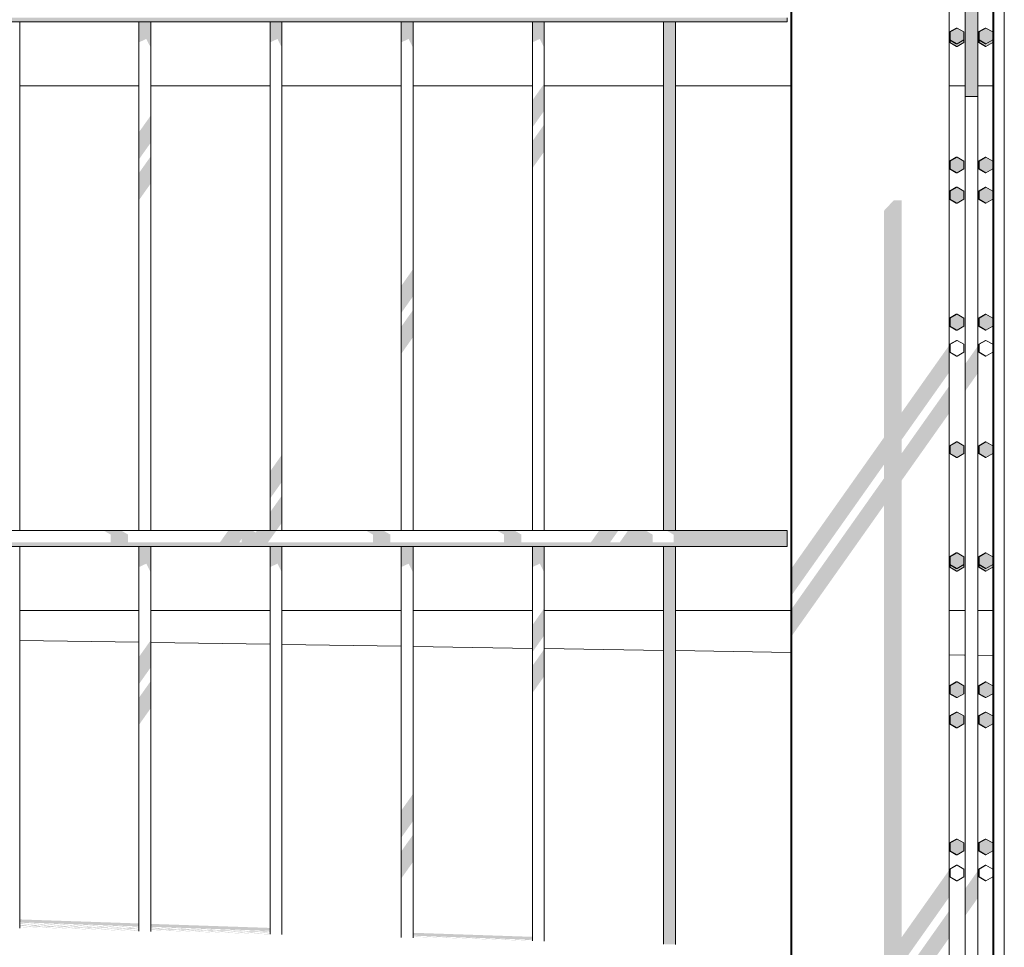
# Model space of a CAD drawing. Header units: metres. Extents: x -111 to -1, y -8 to 26.
# Tile 204 of 209: x -3.546 to -3.17, y -0.328 to 0.025. Entities that reach past the tile are written whole.
import ezdxf

# ---------------------------------------------------------------- set-up
doc = ezdxf.new("R2010")
doc.units = ezdxf.units.M
doc.header["$MEASUREMENT"] = 0
for name, color, linetype in [('40 Absturzsicherung', 7, 'Continuous'), ('60 Auffüllung gesamt', 7, 'Continuous'), ('80 Baukörperstudie', 7, 'Continuous'), ('94 Genehmigungsplanung Bemaßung', 7, 'Continuous')]:
    doc.layers.add(name, color=color, linetype=linetype)
doc.styles.add('ERSTELLTER_STIL_2', font='arial.ttf')
doc.dimstyles.new('ERSTELLTER_STIL__1', dxfattribs={"dimtxt": 0.25, "dimasz": 0.19, "dimexe": 0.18, "dimexo": 0.1, "dimgap": 0, "dimtad": 1, "dimtih": 1, "dimtoh": 1, "dimzin": 0, "dimdsep": 46, "dimtxsty": 'ERSTELLTER_STIL_2', "dimblk": 'ARROWHEAD_6', "dimblk1": 'ARROWHEAD_6', "dimblk2": 'ARROWHEAD_6', "dimcen": 0.09, "dimclrd": 7, "dimclre": 7, "dimclrt": 7, "dimazin": 0, "dimtfac": 1, "dimtdec": 4, "dimtmove": 0, "dimatfit": 3, "dimfxl": 1, "dimtolj": 1, "dimtzin": 0, "dimarcsym": 0})

# ---------------------------------------------------------------- blocks, each defined once
blk = doc.blocks.new('*D122', base_point=(-27236.13209, 0))
at = {"layer": '94 Genehmigungsplanung Bemaßung', "color": 7, "linetype": 'Continuous', "lineweight": 13}
for p, q in [((-17.34109, 9.38425), (-17.34109, 9.75925)), ((-2.34191, 9.38425), (-2.34191, 9.75925)), ((-17.24109, 9.67175), (-17.44109, 9.47175)), ((-2.44191, 9.47175), (-2.24191, 9.67175)), ((-17.34109, 9.57175), (-2.34191, 9.57175)), ((-2.34191, 9.57175), (-2.19191, 9.57175))]:
    blk.add_line(p, q, dxfattribs=at)
at = {"layer": '94 Genehmigungsplanung Bemaßung', "color": 7, "lineweight": 13, "insert": (-10.27049, 9.62175), "char_height": 0.25, "attachment_point": 7, "style": 'ERSTELLTER_STIL_2'}
blk.add_mtext('\\A1;{\\pql;\\fArial|b0|i0|c0|p0;\\W1.000000;15,00}', dxfattribs=at)
blk = doc.blocks.new('ARROWHEAD_6')
at = {"color": 0, "linetype": 'Continuous', "lineweight": 0}
for p, q in [((-0.5, -0.5), (0.5, 0.5)), ((0, 0), (-1, 0))]:
    blk.add_line(p, q, dxfattribs=at)

msp = doc.modelspace()

# ---------------------------------------------------------------- hatches: boundary and pattern name
at = {"layer": '40 Absturzsicherung', "linetype": 'Continuous', "lineweight": 0, "true_color": 0x000000}
for points in [[(-3.25151, -0.42404), (-3.25151, -0.4245), (-3.25151, 0.11506)], [(-3.25134, 0.06583), (-3.25134, -0.47179), (-3.25134, -0.47212)], [(-3.25118, 0.06583), (-3.25118, -0.4877), (-3.25117, -0.48816)], [(-3.18506, -0.004), (-3.18268, -0.004), (-3.18268, 0.06583), (-3.18488, 0.06583), (-3.18506, 0.06565)], [(-3.18268, -0.004), (-3.18033, -0.004), (-3.18033, -0.48945), (-3.1803, -0.48945), (-3.1803, 0.06565), (-3.18048, 0.06583), (-3.18268, 0.06583)], [(-3.17451, 0.06583), (-3.17451, -0.4259), (-3.17451, -0.42633)], [(-3.17434, 0.06583), (-3.17434, -0.47371), (-3.17434, -0.47398)], [(-3.17418, 0.06583), (-3.17418, -0.48956), (-3.17417, -0.48999)], [(-3.25291, 0.02598), (-4.77804, 0.02598), (-4.77804, 0.02448), (-3.25291, 0.02448)], [(-3.50007, 0.01661), (-3.49728, 0.0179), (-3.49728, 0.02448), (-3.50007, 0.02448)], [(-3.49728, 0.02448), (-3.49728, 0.0179), (-3.49555, 0.01453), (-3.49555, 0.02448)], [(-3.44728, 0.02448), (-3.45007, 0.02448), (-3.45007, 0.01661), (-3.44728, 0.0179)], [(-3.44728, 0.0179), (-3.44555, 0.01453), (-3.44555, 0.02448), (-3.44728, 0.02448)], [(-3.39728, 0.02448), (-3.40007, 0.02448), (-3.40007, 0.01661), (-3.39728, 0.0179)], [(-3.39728, 0.0179), (-3.39555, 0.01453), (-3.39555, 0.02448), (-3.39728, 0.02448)], [(-3.34728, 0.02448), (-3.35007, 0.02448), (-3.35007, 0.01661), (-3.34728, 0.0179)], [(-3.34728, 0.0179), (-3.34555, 0.01453), (-3.34555, 0.02448), (-3.34728, 0.02448)], [(-3.30007, -0.16952), (-3.29728, -0.16952), (-3.29728, 0.02448), (-3.30007, 0.02448)], [(-3.29728, -0.16952), (-3.29555, -0.16952), (-3.29555, 0.02448), (-3.29728, 0.02448)], [(-3.19077, 0.02056), (-3.19111, 0.02056), (-3.19111, 0.01756), (-3.19077, 0.01756)], [(-3.18558, 0.01756), (-3.18558, 0.02056), (-3.18818, 0.02206), (-3.19077, 0.02056), (-3.19077, 0.01756), (-3.18818, 0.01606)], [(-3.18011, 0.02056), (-3.18011, 0.01756), (-3.17977, 0.01756), (-3.17977, 0.02056)], [(-3.17458, 0.01756), (-3.17458, 0.02056), (-3.17718, 0.02206), (-3.17977, 0.02056), (-3.17977, 0.01756), (-3.17718, 0.01606)], [(-3.19077, 0.01756), (-3.19111, 0.01756), (-3.18851, 0.01606), (-3.18818, 0.01606)], [(-3.19094, 0.01747), (-3.19094, 0.01658), (-3.19077, 0.01658), (-3.19077, 0.01737)], [(-3.19077, 0.01658), (-3.19094, 0.01658), (-3.18834, 0.01508), (-3.18818, 0.01508)], [(-3.19077, 0.01737), (-3.19077, 0.01658), (-3.18818, 0.01508), (-3.18558, 0.01658), (-3.18558, 0.01756), (-3.18818, 0.01606), (-3.18851, 0.01606)], [(-3.17977, 0.01756), (-3.18011, 0.01756), (-3.17751, 0.01606), (-3.17718, 0.01606)], [(-3.17994, 0.01747), (-3.17994, 0.01658), (-3.17977, 0.01658), (-3.17977, 0.01737)], [(-3.17977, 0.01658), (-3.17994, 0.01658), (-3.17734, 0.01508), (-3.17718, 0.01508)], [(-3.17977, 0.01658), (-3.17718, 0.01508), (-3.17458, 0.01658), (-3.17458, 0.01756), (-3.17718, 0.01606), (-3.17751, 0.01606), (-3.17977, 0.01737)], [(-3.34555, 0.00091), (-3.34728, -0.00153), (-3.34728, -0.01188), (-3.34555, -0.00943)], [(-3.35007, -0.01583), (-3.34728, -0.01188), (-3.34728, -0.00153), (-3.35007, -0.00548)], [(-3.49728, -0.02403), (-3.49555, -0.02159), (-3.49555, -0.01124), (-3.49728, -0.01368)], [(-3.49728, -0.01368), (-3.50007, -0.01763), (-3.50007, -0.02798), (-3.49728, -0.02403)], [(-3.34555, -0.01464), (-3.34728, -0.01709), (-3.34728, -0.02744), (-3.34555, -0.02499)], [(-3.35007, -0.03139), (-3.34728, -0.02744), (-3.34728, -0.01709), (-3.35007, -0.02104)], [(-3.49728, -0.02924), (-3.50007, -0.03319), (-3.50007, -0.04354), (-3.49728, -0.03959)], [(-3.49555, -0.0268), (-3.49728, -0.02924), (-3.49728, -0.03959), (-3.49555, -0.03714)], [(-3.19111, -0.02867), (-3.19111, -0.03167), (-3.19077, -0.03167), (-3.19077, -0.02867)], [(-3.18558, -0.03167), (-3.18558, -0.02867), (-3.18818, -0.02717), (-3.19077, -0.02867), (-3.19077, -0.03167), (-3.18818, -0.03317)], [(-3.18011, -0.02867), (-3.18011, -0.03167), (-3.17977, -0.03167), (-3.17977, -0.02867)], [(-3.17458, -0.03167), (-3.17458, -0.02867), (-3.17718, -0.02717), (-3.17977, -0.02867), (-3.17977, -0.03167), (-3.17718, -0.03317)], [(-3.19111, -0.03167), (-3.18851, -0.03317), (-3.18818, -0.03317), (-3.19077, -0.03167)], [(-3.17977, -0.03167), (-3.18011, -0.03167), (-3.17751, -0.03317), (-3.17718, -0.03317)], [(-3.19111, -0.04316), (-3.19077, -0.04316), (-3.19077, -0.04016), (-3.19111, -0.04016)], [(-3.18558, -0.04316), (-3.18558, -0.04016), (-3.18818, -0.03866), (-3.19077, -0.04016), (-3.19077, -0.04316), (-3.18818, -0.04466)], [(-3.18011, -0.04016), (-3.18011, -0.04316), (-3.17977, -0.04316), (-3.17977, -0.04016)], [(-3.17458, -0.04316), (-3.17458, -0.04016), (-3.17718, -0.03866), (-3.17977, -0.04016), (-3.17977, -0.04316), (-3.17718, -0.04466)], [(-3.25117, -0.4096), (-3.21598, -0.35983), (-3.21598, -0.48895), (-3.20934, -0.48912), (-3.20934, -0.35044), (-3.19117, -0.32474), (-3.19117, -0.31439), (-3.20934, -0.34009), (-3.20934, -0.33488), (-3.19117, -0.30918), (-3.19117, -0.29883), (-3.20934, -0.32453), (-3.20934, -0.15044), (-3.19117, -0.12474), (-3.19117, -0.11439), (-3.20934, -0.14009), (-3.20934, -0.13488), (-3.19117, -0.10918), (-3.19117, -0.09883), (-3.20934, -0.12453), (-3.20934, -0.04356), (-3.21228, -0.04356), (-3.21598, -0.04751), (-3.21598, -0.13392), (-3.25117, -0.18369), (-3.25117, -0.19404), (-3.21598, -0.14427), (-3.21598, -0.14948), (-3.25117, -0.19925), (-3.25117, -0.2096), (-3.21598, -0.15983), (-3.21598, -0.33392), (-3.25117, -0.38369), (-3.25117, -0.39404), (-3.21598, -0.34427), (-3.21598, -0.34948), (-3.25117, -0.39925)], [(-3.19111, -0.04316), (-3.18851, -0.04466), (-3.18818, -0.04466), (-3.19077, -0.04316)], [(-3.17977, -0.04316), (-3.18011, -0.04316), (-3.17751, -0.04466), (-3.17718, -0.04466)], [(-3.25134, -0.06464), (-3.25151, -0.06487), (-3.25151, -0.07522), (-3.25134, -0.07499)], [(-3.39728, -0.0826), (-3.39555, -0.08015), (-3.39555, -0.0698), (-3.39728, -0.07225)], [(-3.40007, -0.08655), (-3.39728, -0.0826), (-3.39728, -0.07225), (-3.40007, -0.0762)], [(-3.25134, -0.0802), (-3.25151, -0.08042), (-3.25151, -0.09077), (-3.25134, -0.09054)], [(-3.39555, -0.08536), (-3.39728, -0.0878), (-3.39728, -0.09815), (-3.39555, -0.09571)], [(-3.39728, -0.0878), (-3.40007, -0.09176), (-3.40007, -0.10211), (-3.39728, -0.09815)], [(-3.19077, -0.08856), (-3.19111, -0.08856), (-3.19111, -0.09156), (-3.19077, -0.09156)], [(-3.18558, -0.09156), (-3.18558, -0.08856), (-3.18818, -0.08706), (-3.19077, -0.08856), (-3.19077, -0.09156), (-3.18818, -0.09306)], [(-3.18011, -0.08856), (-3.18011, -0.09156), (-3.17977, -0.09156), (-3.17977, -0.08856)], [(-3.17458, -0.09156), (-3.17458, -0.08856), (-3.17718, -0.08706), (-3.17977, -0.08856), (-3.17977, -0.09156), (-3.17718, -0.09306)], [(-3.19111, -0.09156), (-3.18851, -0.09306), (-3.18818, -0.09306), (-3.19077, -0.09156)], [(-3.17977, -0.09156), (-3.18011, -0.09156), (-3.17751, -0.09306), (-3.17718, -0.09306)], [(-3.1908, -0.0985), (-3.19094, -0.0985), (-3.19094, -0.1015), (-3.1908, -0.1015)], [(-3.1827, -0.11295), (-3.18033, -0.10959), (-3.18033, -0.09924), (-3.1827, -0.1026)], [(-3.17994, -0.0985), (-3.17994, -0.1015), (-3.1798, -0.1015), (-3.1798, -0.0985)], [(-3.19094, -0.1015), (-3.19091, -0.10152), (-3.18834, -0.103), (-3.1882, -0.103), (-3.1908, -0.1015), (-3.19091, -0.1015)], [(-3.1827, -0.1026), (-3.18508, -0.10597), (-3.18508, -0.11632), (-3.1827, -0.11295)], [(-3.1798, -0.1015), (-3.17994, -0.1015), (-3.17734, -0.103), (-3.1772, -0.103)], [(-3.25134, -0.1141), (-3.25134, -0.12445), (-3.25118, -0.12422), (-3.25118, -0.11387)], [(-3.25118, -0.12943), (-3.25134, -0.12966), (-3.25134, -0.14001), (-3.25118, -0.13978)], [(-3.19077, -0.13716), (-3.19094, -0.13716), (-3.19094, -0.14016), (-3.19077, -0.14016)], [(-3.18558, -0.14016), (-3.18558, -0.13716), (-3.18818, -0.13566), (-3.19077, -0.13716), (-3.19077, -0.14016), (-3.18818, -0.14166)], [(-3.17977, -0.13716), (-3.17994, -0.13716), (-3.17994, -0.14016), (-3.17977, -0.14016)], [(-3.17458, -0.14016), (-3.17458, -0.13716), (-3.17718, -0.13566), (-3.17977, -0.13716), (-3.17977, -0.14016), (-3.17718, -0.14166)], [(-3.44728, -0.15331), (-3.44555, -0.15087), (-3.44555, -0.14052), (-3.44728, -0.14296)], [(-3.19092, -0.14016), (-3.19094, -0.14016), (-3.18834, -0.14166), (-3.18818, -0.14166), (-3.19077, -0.14016), (-3.19091, -0.14016)], [(-3.17994, -0.14016), (-3.17734, -0.14166), (-3.17718, -0.14166), (-3.17977, -0.14016)], [(-3.45007, -0.15727), (-3.44728, -0.15331), (-3.44728, -0.14296), (-3.45007, -0.14692)], [(-3.44728, -0.16887), (-3.44555, -0.16643), (-3.44555, -0.15608), (-3.44728, -0.15852)], [(-3.45007, -0.16952), (-3.44773, -0.16952), (-3.44728, -0.16887), (-3.44728, -0.15852), (-3.45007, -0.16247)], [(-3.50682, -0.16952), (-3.51346, -0.16952), (-3.51086, -0.17102), (-3.50422, -0.17102)], [(-3.50422, -0.17102), (-3.51086, -0.17102), (-3.51086, -0.17402), (-3.50422, -0.17402)], [(-3.46923, -0.17402), (-3.46192, -0.17402), (-3.46087, -0.17254), (-3.46087, -0.17402), (-3.45092, -0.17402), (-3.44879, -0.17102), (-3.46711, -0.17102)], [(-3.46605, -0.16952), (-3.46711, -0.17102), (-3.44879, -0.17102), (-3.44773, -0.16952), (-3.45505, -0.16952), (-3.45557, -0.17025), (-3.45683, -0.16952)], [(-3.40684, -0.16952), (-3.41348, -0.16952), (-3.41088, -0.17102), (-3.40424, -0.17102)], [(-3.40424, -0.17102), (-3.41088, -0.17102), (-3.41088, -0.17402), (-3.40424, -0.17402)], [(-3.35685, -0.16952), (-3.36349, -0.16952), (-3.36089, -0.17102), (-3.35425, -0.17102)], [(-3.35425, -0.17102), (-3.36089, -0.17102), (-3.36089, -0.17402), (-3.35425, -0.17402)], [(-3.32782, -0.17402), (-3.32051, -0.17402), (-3.31839, -0.17102), (-3.3257, -0.17102)], [(-3.3257, -0.17102), (-3.31839, -0.17102), (-3.31733, -0.16952), (-3.32464, -0.16952)], [(-3.3147, -0.17102), (-3.31682, -0.17402), (-3.30426, -0.17402), (-3.30426, -0.17102)], [(-3.3147, -0.17102), (-3.30426, -0.17102), (-3.30648, -0.16973), (-3.30633, -0.16952), (-3.31364, -0.16952)], [(-3.29887, -0.16952), (-3.29627, -0.17102), (-3.25291, -0.17102), (-3.25291, -0.16952)], [(-3.25291, -0.17102), (-3.29627, -0.17102), (-3.29627, -0.17402), (-3.25291, -0.17402)], [(-3.25291, -0.17402), (-4.77804, -0.17402), (-4.77804, -0.17552), (-3.25291, -0.17552)], [(-3.50007, -0.17552), (-3.50007, -0.18339), (-3.49728, -0.1821), (-3.49728, -0.17552)], [(-3.49555, -0.17552), (-3.49728, -0.17552), (-3.49728, -0.1821), (-3.49555, -0.18547)], [(-3.44728, -0.17552), (-3.45007, -0.17552), (-3.45007, -0.18339), (-3.44728, -0.1821)], [(-3.44728, -0.1821), (-3.44555, -0.18547), (-3.44555, -0.17552), (-3.44728, -0.17552)], [(-3.39728, -0.17552), (-3.40007, -0.17552), (-3.40007, -0.18339), (-3.39728, -0.1821)], [(-3.39728, -0.1821), (-3.39555, -0.18547), (-3.39555, -0.17552), (-3.39728, -0.17552)], [(-3.34728, -0.17552), (-3.35007, -0.17552), (-3.35007, -0.18339), (-3.34728, -0.1821)], [(-3.34728, -0.17552), (-3.34728, -0.1821), (-3.34555, -0.18547), (-3.34555, -0.17552)], [(-3.30007, -0.32712), (-3.29728, -0.3272), (-3.29728, -0.17552), (-3.30007, -0.17552)], [(-3.29728, -0.3272), (-3.29555, -0.32722), (-3.29555, -0.17552), (-3.29728, -0.17552)], [(-3.19111, -0.18244), (-3.19077, -0.18244), (-3.19077, -0.17944), (-3.19111, -0.17944)], [(-3.18558, -0.18244), (-3.18558, -0.17944), (-3.18818, -0.17794), (-3.19077, -0.17944), (-3.19077, -0.18244), (-3.18818, -0.18394)], [(-3.18011, -0.17944), (-3.18011, -0.18244), (-3.17977, -0.18244), (-3.17977, -0.17944)], [(-3.17458, -0.18244), (-3.17458, -0.17944), (-3.17718, -0.17794), (-3.17977, -0.17944), (-3.17977, -0.18244), (-3.17718, -0.18394)], [(-3.19077, -0.18244), (-3.19111, -0.18244), (-3.18851, -0.18394), (-3.18818, -0.18394)], [(-3.19094, -0.18342), (-3.19077, -0.18342), (-3.19077, -0.18263), (-3.19094, -0.18253)], [(-3.19094, -0.18342), (-3.18834, -0.18492), (-3.18818, -0.18492), (-3.19077, -0.18342)], [(-3.19077, -0.18263), (-3.19077, -0.18342), (-3.18818, -0.18492), (-3.18558, -0.18342), (-3.18558, -0.18244), (-3.18818, -0.18394), (-3.18851, -0.18394)], [(-3.17977, -0.18244), (-3.18011, -0.18244), (-3.17751, -0.18394), (-3.17718, -0.18394)], [(-3.17994, -0.18253), (-3.17994, -0.18342), (-3.17977, -0.18342), (-3.17977, -0.18263)], [(-3.17977, -0.18342), (-3.17994, -0.18342), (-3.17734, -0.18492), (-3.17718, -0.18492)], [(-3.17977, -0.18342), (-3.17718, -0.18492), (-3.17458, -0.18342), (-3.17458, -0.18244), (-3.17718, -0.18394), (-3.17751, -0.18394), (-3.17977, -0.18263)], [(-3.34728, -0.20153), (-3.35007, -0.20548), (-3.35007, -0.21583), (-3.34728, -0.21188)], [(-3.34728, -0.21188), (-3.34555, -0.20943), (-3.34555, -0.19909), (-3.34728, -0.20153)], [(-3.49728, -0.21368), (-3.50007, -0.21763), (-3.50007, -0.22798), (-3.49728, -0.22403)], [(-3.49728, -0.22403), (-3.49555, -0.22159), (-3.49555, -0.21124), (-3.49728, -0.21368)], [(-3.34728, -0.21709), (-3.35007, -0.22104), (-3.35007, -0.23139), (-3.34728, -0.22744)], [(-3.34728, -0.22744), (-3.34555, -0.22499), (-3.34555, -0.21464), (-3.34728, -0.21709)], [(-3.49555, -0.2268), (-3.49728, -0.22924), (-3.49728, -0.23959), (-3.49555, -0.23714)], [(-3.19111, -0.22867), (-3.19111, -0.23167), (-3.19077, -0.23167), (-3.19077, -0.22867)], [(-3.18558, -0.23167), (-3.18558, -0.22867), (-3.18818, -0.22717), (-3.19077, -0.22867), (-3.19077, -0.23167), (-3.18818, -0.23317)], [(-3.18011, -0.22867), (-3.18011, -0.23167), (-3.17977, -0.23167), (-3.17977, -0.22867)], [(-3.17458, -0.23167), (-3.17458, -0.22867), (-3.17718, -0.22717), (-3.17977, -0.22867), (-3.17977, -0.23167), (-3.17718, -0.23317)], [(-3.49728, -0.22924), (-3.50007, -0.23319), (-3.50007, -0.24354), (-3.49728, -0.23959)], [(-3.19111, -0.23167), (-3.18851, -0.23317), (-3.18818, -0.23317), (-3.19077, -0.23167)], [(-3.18011, -0.23167), (-3.17751, -0.23317), (-3.17718, -0.23317), (-3.17977, -0.23167)], [(-3.19111, -0.24016), (-3.19111, -0.24316), (-3.19077, -0.24316), (-3.19077, -0.24016)], [(-3.18558, -0.24316), (-3.18558, -0.24016), (-3.18818, -0.23866), (-3.19077, -0.24016), (-3.19077, -0.24316), (-3.18818, -0.24466)], [(-3.18011, -0.24016), (-3.18011, -0.24316), (-3.17977, -0.24316), (-3.17977, -0.24016)], [(-3.17458, -0.24316), (-3.17458, -0.24016), (-3.17718, -0.23866), (-3.17977, -0.24016), (-3.17977, -0.24316), (-3.17718, -0.24466)], [(-3.19111, -0.24316), (-3.18851, -0.24466), (-3.18818, -0.24466), (-3.19077, -0.24316)], [(-3.17977, -0.24316), (-3.18011, -0.24316), (-3.17751, -0.24466), (-3.17718, -0.24466)], [(-3.25134, -0.26464), (-3.25151, -0.26487), (-3.25151, -0.27522), (-3.25134, -0.27499)], [(-3.39728, -0.2826), (-3.39555, -0.28015), (-3.39555, -0.2698), (-3.39728, -0.27225)], [(-3.39728, -0.27225), (-3.40007, -0.2762), (-3.40007, -0.28655), (-3.39728, -0.2826)], [(-3.25151, -0.29077), (-3.25134, -0.29054), (-3.25134, -0.2802), (-3.25151, -0.28042)], [(-3.40007, -0.30211), (-3.39728, -0.29815), (-3.39728, -0.2878), (-3.40007, -0.29176)], [(-3.39728, -0.29815), (-3.39555, -0.29571), (-3.39555, -0.28536), (-3.39728, -0.2878)], [(-3.19077, -0.28856), (-3.19111, -0.28856), (-3.19111, -0.29156), (-3.19077, -0.29156)], [(-3.18558, -0.29156), (-3.18558, -0.28856), (-3.18818, -0.28706), (-3.19077, -0.28856), (-3.19077, -0.29156), (-3.18818, -0.29306)], [(-3.18011, -0.28856), (-3.18011, -0.29156), (-3.17977, -0.29156), (-3.17977, -0.28856)], [(-3.17458, -0.29156), (-3.17458, -0.28856), (-3.17718, -0.28706), (-3.17977, -0.28856), (-3.17977, -0.29156), (-3.17718, -0.29306)], [(-3.19077, -0.29156), (-3.19111, -0.29156), (-3.18851, -0.29306), (-3.18818, -0.29306)], [(-3.17977, -0.29156), (-3.18011, -0.29156), (-3.17751, -0.29306), (-3.17718, -0.29306)], [(-3.19094, -0.2985), (-3.19094, -0.3015), (-3.1908, -0.3015), (-3.1908, -0.2985)], [(-3.18033, -0.29924), (-3.1827, -0.3026), (-3.1827, -0.31295), (-3.18033, -0.30959)], [(-3.17994, -0.2985), (-3.17994, -0.3015), (-3.1798, -0.3015), (-3.1798, -0.2985)], [(-3.19091, -0.3015), (-3.19094, -0.3015), (-3.19091, -0.30152), (-3.18834, -0.303), (-3.1882, -0.303), (-3.1908, -0.3015)], [(-3.18508, -0.31632), (-3.1827, -0.31295), (-3.1827, -0.3026), (-3.18508, -0.30597)], [(-3.1798, -0.3015), (-3.17994, -0.3015), (-3.17734, -0.303), (-3.1772, -0.303)], [(-3.25134, -0.3141), (-3.25134, -0.32445), (-3.25118, -0.32422), (-3.25118, -0.31387)]]:
    msp.add_hatch(color=18, dxfattribs=at).paths.add_polyline_path(points)
at = {"layer": '60 Auffüllung gesamt', "linetype": 'Continuous', "lineweight": 0, "true_color": 0x000000}
for points in [[(-3.54555, -0.31886), (-3.5402, -0.31899), (-3.50007, -0.32035), (-3.50007, -0.31924), (-3.54555, -0.3177)], [(-3.50007, -0.32049), (-3.50007, -0.32042), (-3.54555, -0.31888), (-3.54555, -0.31894)], [(-3.54555, -0.31918), (-3.54555, -0.31924), (-3.50007, -0.32078), (-3.50007, -0.32072)], [(-3.54555, -0.31934), (-3.54555, -0.3194), (-3.50007, -0.32094), (-3.50007, -0.32088)], [(-3.54555, -0.32025), (-3.54555, -0.32031), (-3.50007, -0.32186), (-3.50007, -0.3218)], [(-3.50007, -0.3221), (-3.54555, -0.32055), (-3.54555, -0.32061), (-3.50007, -0.32216)], [(-3.49555, -0.32051), (-3.45007, -0.32205), (-3.45007, -0.32094), (-3.49555, -0.3194)], [(-3.49555, -0.32058), (-3.49555, -0.32064), (-3.45007, -0.32219), (-3.45007, -0.32212)], [(-3.49555, -0.32156), (-3.45007, -0.3231), (-3.45007, -0.32304), (-3.49555, -0.32149)], [(-3.49555, -0.32179), (-3.49555, -0.32185), (-3.45007, -0.3234), (-3.45007, -0.32334)], [(-3.39555, -0.3228), (-3.39555, -0.3239), (-3.35007, -0.32545), (-3.35007, -0.32434)], [(-3.39555, -0.32404), (-3.35007, -0.32558), (-3.35007, -0.32552), (-3.39555, -0.32398)], [(-3.39555, -0.32434), (-3.35007, -0.32588), (-3.35007, -0.32582), (-3.39555, -0.32428)]]:
    msp.add_hatch(color=18, dxfattribs=at).paths.add_polyline_path(points)
h = msp.add_hatch(color=18, dxfattribs=at)
h.paths.add_polyline_path([(-3.50007, -0.3217), (-3.50007, -0.32164), (-3.54022, -0.32027), (-3.51475, -0.3209), (-3.50007, -0.3214), (-3.50007, -0.32134), (-3.50822, -0.32106), (-3.50007, -0.32127), (-3.50007, -0.32118), (-3.50182, -0.32112), (-3.50007, -0.32116), (-3.50007, -0.3211), (-3.50897, -0.32088), (-3.54555, -0.31964), (-3.54555, -0.3197), (-3.51549, -0.32072), (-3.52611, -0.32046), (-3.54555, -0.3198), (-3.54555, -0.31986), (-3.53263, -0.3203), (-3.54555, -0.31998), (-3.54555, -0.32004), (-3.52549, -0.32054), (-3.52189, -0.32066), (-3.54555, -0.32008), (-3.54555, -0.32015)])
h.paths.add_polyline_path([(-3.51537, -0.32082), (-3.51896, -0.3207), (-3.50835, -0.32096), (-3.50475, -0.32108)], flags=0)
h = msp.add_hatch(color=18, dxfattribs=at)
h.paths.add_polyline_path([(-3.49555, -0.32131), (-3.49555, -0.3214), (-3.45007, -0.32294), (-3.45007, -0.32288), (-3.49108, -0.32149), (-3.46562, -0.32212), (-3.45007, -0.32264), (-3.45007, -0.32258), (-3.45909, -0.32228), (-3.45007, -0.3225), (-3.45007, -0.32242), (-3.45268, -0.32233), (-3.45007, -0.3224), (-3.45007, -0.32233), (-3.45982, -0.32209), (-3.49555, -0.32088), (-3.49555, -0.32094), (-3.46635, -0.32193), (-3.47697, -0.32167), (-3.49555, -0.32104), (-3.49555, -0.3211), (-3.4835, -0.32151), (-3.49555, -0.32121), (-3.49555, -0.32128), (-3.47636, -0.32175), (-3.47276, -0.32187)])
h.paths.add_polyline_path([(-3.45561, -0.3223), (-3.46623, -0.32203), (-3.46983, -0.32191), (-3.45921, -0.32217)], flags=0)

# ---------------------------------------------------------------- linework, layer by layer
at = {"layer": '40 Absturzsicherung', "color": 7, "linetype": 'Continuous', "lineweight": 13}
for p, q in [((-3.25151, -0.42442), (-3.25151, 0.11506)), ((-3.25134, -0.47216), (-3.25134, 0.06583)), ((-3.25117, -0.48808), (-3.25117, 0.06583)), ((-3.19117, -0.48957), (-3.19117, 0.06583)), ((-3.18506, -0.004), (-3.18506, 0.06583)), ((-3.1803, -0.48945), (-3.1803, 0.06583)), ((-3.17451, -0.42633), (-3.17451, 0.06583)), ((-3.17434, -0.47407), (-3.17434, 0.06583)), ((-3.17417, -0.48999), (-3.17417, 0.06583)), ((-3.17017, -0.49009), (-3.17017, 0.06583)), ((-4.77804, 0.02448), (-3.25291, 0.02448)), ((-3.54555, -0.16952), (-3.54555, 0.02448)), ((-3.50007, -0.16952), (-3.50007, 0.02448)), ((-3.49555, -0.16952), (-3.49555, 0.02448)), ((-3.45007, -0.16952), (-3.45007, 0.02448)), ((-3.44555, -0.16952), (-3.44555, 0.02448)), ((-3.40007, -0.16952), (-3.40007, 0.02448)), ((-3.39555, -0.16952), (-3.39555, 0.02448)), ((-3.35007, -0.16952), (-3.35007, 0.02448)), ((-3.34555, -0.16952), (-3.34555, 0.02448)), ((-3.30007, -0.16952), (-3.30007, 0.02448)), ((-3.29555, -0.16952), (-3.29555, 0.02448)), ((-3.25291, 0.02448), (-3.25291, 0.02598)), ((-3.19111, 0.02056), (-3.18851, 0.02206)), ((-3.19111, 0.01756), (-3.19111, 0.02056)), ((-3.19077, 0.02056), (-3.18818, 0.02206)), ((-3.19077, 0.01756), (-3.19077, 0.02056)), ((-3.18851, 0.02206), (-3.18818, 0.02206)), ((-3.18818, 0.02206), (-3.18558, 0.02056)), ((-3.18558, 0.02056), (-3.18558, 0.01756)), ((-3.18011, 0.02056), (-3.17751, 0.02206)), ((-3.18011, 0.01756), (-3.18011, 0.02056)), ((-3.17977, 0.02056), (-3.17718, 0.02206)), ((-3.17977, 0.01756), (-3.17977, 0.02056)), ((-3.17751, 0.02206), (-3.17718, 0.02206)), ((-3.17718, 0.02206), (-3.17458, 0.02056)), ((-3.17458, 0.02056), (-3.17458, 0.01756)), ((-3.18851, 0.01606), (-3.19111, 0.01756)), ((-3.19094, 0.01658), (-3.19094, 0.01747)), ((-3.18834, 0.01508), (-3.19094, 0.01658)), ((-3.18818, 0.01606), (-3.19077, 0.01756)), ((-3.19077, 0.01658), (-3.19077, 0.01737)), ((-3.18818, 0.01508), (-3.19077, 0.01658)), ((-3.18851, 0.01606), (-3.18818, 0.01606)), ((-3.18834, 0.01508), (-3.18818, 0.01508)), ((-3.18558, 0.01756), (-3.18818, 0.01606)), ((-3.18558, 0.01658), (-3.18818, 0.01508)), ((-3.18558, 0.01756), (-3.18558, 0.01658)), ((-3.17751, 0.01606), (-3.18011, 0.01756)), ((-3.17994, 0.01658), (-3.17994, 0.01747)), ((-3.17734, 0.01508), (-3.17994, 0.01658)), ((-3.17718, 0.01606), (-3.17977, 0.01756)), ((-3.17977, 0.01658), (-3.17977, 0.01737)), ((-3.17718, 0.01508), (-3.17977, 0.01658)), ((-3.17751, 0.01606), (-3.17718, 0.01606)), ((-3.17734, 0.01508), (-3.17718, 0.01508)), ((-3.17458, 0.01756), (-3.17718, 0.01606)), ((-3.17458, 0.01658), (-3.17718, 0.01508)), ((-3.17458, 0.01756), (-3.17458, 0.01658)), ((-3.1827, -0.004), (-3.18508, -0.004)), ((-3.18508, -0.49764), (-3.18508, -0.004)), ((-3.18033, -0.004), (-3.1827, -0.004)), ((-3.18033, -0.49782), (-3.18033, -0.004)), ((-3.19111, -0.02867), (-3.18851, -0.02717)), ((-3.19111, -0.03167), (-3.19111, -0.02867)), ((-3.19077, -0.02867), (-3.18818, -0.02717)), ((-3.19077, -0.03167), (-3.19077, -0.02867)), ((-3.18851, -0.02717), (-3.18818, -0.02717)), ((-3.18818, -0.02717), (-3.18558, -0.02867)), ((-3.18558, -0.02867), (-3.18558, -0.03167)), ((-3.18011, -0.02867), (-3.17751, -0.02717)), ((-3.18011, -0.03167), (-3.18011, -0.02867)), ((-3.17977, -0.02867), (-3.17718, -0.02717)), ((-3.17977, -0.03167), (-3.17977, -0.02867)), ((-3.17751, -0.02717), (-3.17718, -0.02717)), ((-3.17718, -0.02717), (-3.17458, -0.02867)), ((-3.17458, -0.02867), (-3.17458, -0.03167)), ((-3.18851, -0.03317), (-3.19111, -0.03167)), ((-3.18818, -0.03317), (-3.19077, -0.03167)), ((-3.18851, -0.03317), (-3.18818, -0.03317)), ((-3.18558, -0.03167), (-3.18818, -0.03317)), ((-3.17751, -0.03317), (-3.18011, -0.03167)), ((-3.17718, -0.03317), (-3.17977, -0.03167)), ((-3.17751, -0.03317), (-3.17718, -0.03317)), ((-3.17458, -0.03167), (-3.17718, -0.03317)), ((-3.19111, -0.04016), (-3.18851, -0.03866)), ((-3.19111, -0.04316), (-3.19111, -0.04016)), ((-3.19077, -0.04016), (-3.18818, -0.03866)), ((-3.19077, -0.04316), (-3.19077, -0.04016)), ((-3.18851, -0.03866), (-3.18818, -0.03866)), ((-3.18818, -0.03866), (-3.18558, -0.04016)), ((-3.18558, -0.04016), (-3.18558, -0.04316)), ((-3.18011, -0.04016), (-3.17751, -0.03866)), ((-3.18011, -0.04316), (-3.18011, -0.04016)), ((-3.17977, -0.04016), (-3.17718, -0.03866)), ((-3.17977, -0.04316), (-3.17977, -0.04016)), ((-3.17751, -0.03866), (-3.17718, -0.03866)), ((-3.17718, -0.03866), (-3.17458, -0.04016)), ((-3.17458, -0.04016), (-3.17458, -0.04316)), ((-3.18851, -0.04466), (-3.19111, -0.04316)), ((-3.18818, -0.04466), (-3.19077, -0.04316)), ((-3.18851, -0.04466), (-3.18818, -0.04466)), ((-3.18558, -0.04316), (-3.18818, -0.04466)), ((-3.17751, -0.04466), (-3.18011, -0.04316)), ((-3.17718, -0.04466), (-3.17977, -0.04316)), ((-3.17751, -0.04466), (-3.17718, -0.04466)), ((-3.17458, -0.04316), (-3.17718, -0.04466)), ((-3.19111, -0.08856), (-3.18851, -0.08706)), ((-3.19111, -0.09156), (-3.19111, -0.08856)), ((-3.19077, -0.08856), (-3.18818, -0.08706)), ((-3.19077, -0.09156), (-3.19077, -0.08856)), ((-3.18851, -0.08706), (-3.18818, -0.08706)), ((-3.18818, -0.08706), (-3.18558, -0.08856)), ((-3.18558, -0.08856), (-3.18558, -0.09156)), ((-3.18011, -0.08856), (-3.17751, -0.08706)), ((-3.18011, -0.09156), (-3.18011, -0.08856)), ((-3.17977, -0.08856), (-3.17718, -0.08706)), ((-3.17977, -0.09156), (-3.17977, -0.08856)), ((-3.17751, -0.08706), (-3.17718, -0.08706)), ((-3.17718, -0.08706), (-3.17458, -0.08856)), ((-3.17458, -0.08856), (-3.17458, -0.09156)), ((-3.18851, -0.09306), (-3.19111, -0.09156)), ((-3.18818, -0.09306), (-3.19077, -0.09156)), ((-3.18851, -0.09306), (-3.18818, -0.09306)), ((-3.18558, -0.09156), (-3.18818, -0.09306)), ((-3.17751, -0.09306), (-3.18011, -0.09156)), ((-3.17718, -0.09306), (-3.17977, -0.09156)), ((-3.17751, -0.09306), (-3.17718, -0.09306)), ((-3.17458, -0.09156), (-3.17718, -0.09306)), ((-3.19094, -0.0985), (-3.18834, -0.097)), ((-3.18834, -0.097), (-3.1882, -0.097)), ((-3.17994, -0.0985), (-3.17734, -0.097)), ((-3.17734, -0.097), (-3.1772, -0.097)), ((-3.19094, -0.1015), (-3.19094, -0.0985)), ((-3.17994, -0.1015), (-3.17994, -0.0985)), ((-3.18834, -0.103), (-3.19094, -0.1015)), ((-3.18834, -0.103), (-3.1882, -0.103)), ((-3.17734, -0.103), (-3.17994, -0.1015)), ((-3.17734, -0.103), (-3.1772, -0.103)), ((-3.19094, -0.13716), (-3.18834, -0.13566)), ((-3.19094, -0.14016), (-3.19094, -0.13716)), ((-3.19077, -0.13716), (-3.18818, -0.13566)), ((-3.19077, -0.14016), (-3.19077, -0.13716)), ((-3.18834, -0.13566), (-3.18818, -0.13566)), ((-3.18818, -0.13566), (-3.18558, -0.13716)), ((-3.18558, -0.13716), (-3.18558, -0.14016)), ((-3.17994, -0.13716), (-3.17734, -0.13566)), ((-3.17994, -0.14016), (-3.17994, -0.13716)), ((-3.17977, -0.13716), (-3.17718, -0.13566)), ((-3.17977, -0.14016), (-3.17977, -0.13716)), ((-3.17734, -0.13566), (-3.17718, -0.13566)), ((-3.17718, -0.13566), (-3.17458, -0.13716)), ((-3.17458, -0.13716), (-3.17458, -0.14016)), ((-3.18834, -0.14166), (-3.19094, -0.14016)), ((-3.18818, -0.14166), (-3.19077, -0.14016)), ((-3.18834, -0.14166), (-3.18818, -0.14166)), ((-3.18558, -0.14016), (-3.18818, -0.14166)), ((-3.17734, -0.14166), (-3.17994, -0.14016)), ((-3.17718, -0.14166), (-3.17977, -0.14016)), ((-3.17734, -0.14166), (-3.17718, -0.14166)), ((-3.17458, -0.14016), (-3.17718, -0.14166)), ((-4.77804, -0.16952), (-3.25291, -0.16952)), ((-3.25291, -0.17102), (-3.25291, -0.16952)), ((-3.25291, -0.17402), (-3.25291, -0.17102)), ((-4.77804, -0.17552), (-3.25291, -0.17552)), ((-3.54555, -0.32102), (-3.54555, -0.17552)), ((-3.50007, -0.32213), (-3.50007, -0.17552)), ((-3.49555, -0.32226), (-3.49555, -0.17552)), ((-3.45007, -0.32337), (-3.45007, -0.17552)), ((-3.44555, -0.3235), (-3.44555, -0.17552)), ((-3.40007, -0.32461), (-3.40007, -0.17552)), ((-3.39555, -0.32474), (-3.39555, -0.17552)), ((-3.35007, -0.32586), (-3.35007, -0.17552)), ((-3.34555, -0.32598), (-3.34555, -0.17552)), ((-3.30007, -0.3271), (-3.30007, -0.17552)), ((-3.29555, -0.32722), (-3.29555, -0.17552)), ((-3.25291, -0.17552), (-3.25291, -0.17402)), ((-3.19111, -0.17944), (-3.18851, -0.17794)), ((-3.19111, -0.18244), (-3.19111, -0.17944)), ((-3.19077, -0.17944), (-3.18818, -0.17794)), ((-3.19077, -0.18244), (-3.19077, -0.17944)), ((-3.18851, -0.17794), (-3.18818, -0.17794)), ((-3.18818, -0.17794), (-3.18558, -0.17944)), ((-3.18558, -0.17944), (-3.18558, -0.18244)), ((-3.18011, -0.17944), (-3.17751, -0.17794)), ((-3.18011, -0.18244), (-3.18011, -0.17944)), ((-3.17977, -0.17944), (-3.17718, -0.17794)), ((-3.17977, -0.18244), (-3.17977, -0.17944)), ((-3.17751, -0.17794), (-3.17718, -0.17794)), ((-3.17718, -0.17794), (-3.17458, -0.17944)), ((-3.17458, -0.17944), (-3.17458, -0.18244)), ((-3.18851, -0.18394), (-3.19111, -0.18244)), ((-3.19094, -0.18342), (-3.19094, -0.18253)), ((-3.18834, -0.18492), (-3.19094, -0.18342)), ((-3.18818, -0.18394), (-3.19077, -0.18244)), ((-3.19077, -0.18342), (-3.19077, -0.18263)), ((-3.18818, -0.18492), (-3.19077, -0.18342)), ((-3.18558, -0.18244), (-3.18818, -0.18394)), ((-3.18558, -0.18342), (-3.18818, -0.18492)), ((-3.18558, -0.18244), (-3.18558, -0.18342)), ((-3.17751, -0.18394), (-3.18011, -0.18244)), ((-3.17994, -0.18342), (-3.17994, -0.18253)), ((-3.17734, -0.18492), (-3.17994, -0.18342)), ((-3.17718, -0.18394), (-3.17977, -0.18244)), ((-3.17977, -0.18342), (-3.17977, -0.18263)), ((-3.17718, -0.18492), (-3.17977, -0.18342)), ((-3.17458, -0.18244), (-3.17718, -0.18394)), ((-3.17458, -0.18342), (-3.17718, -0.18492)), ((-3.17458, -0.18244), (-3.17458, -0.18342)), ((-3.18851, -0.18394), (-3.18818, -0.18394)), ((-3.18834, -0.18492), (-3.18818, -0.18492)), ((-3.17751, -0.18394), (-3.17718, -0.18394)), ((-3.17734, -0.18492), (-3.17718, -0.18492)), ((-3.19111, -0.22867), (-3.18851, -0.22717)), ((-3.19111, -0.23167), (-3.19111, -0.22867)), ((-3.19077, -0.22867), (-3.18818, -0.22717)), ((-3.19077, -0.23167), (-3.19077, -0.22867)), ((-3.18851, -0.22717), (-3.18818, -0.22717)), ((-3.18818, -0.22717), (-3.18558, -0.22867)), ((-3.18558, -0.22867), (-3.18558, -0.23167)), ((-3.18011, -0.22867), (-3.17751, -0.22717)), ((-3.18011, -0.23167), (-3.18011, -0.22867)), ((-3.17977, -0.22867), (-3.17718, -0.22717)), ((-3.17977, -0.23167), (-3.17977, -0.22867)), ((-3.17751, -0.22717), (-3.17718, -0.22717)), ((-3.17718, -0.22717), (-3.17458, -0.22867)), ((-3.17458, -0.22867), (-3.17458, -0.23167)), ((-3.18851, -0.23317), (-3.19111, -0.23167)), ((-3.18818, -0.23317), (-3.19077, -0.23167)), ((-3.18558, -0.23167), (-3.18818, -0.23317)), ((-3.17751, -0.23317), (-3.18011, -0.23167)), ((-3.17718, -0.23317), (-3.17977, -0.23167)), ((-3.17458, -0.23167), (-3.17718, -0.23317)), ((-3.18851, -0.23317), (-3.18818, -0.23317)), ((-3.17751, -0.23317), (-3.17718, -0.23317)), ((-3.19111, -0.24016), (-3.18851, -0.23866)), ((-3.19111, -0.24316), (-3.19111, -0.24016)), ((-3.19077, -0.24016), (-3.18818, -0.23866)), ((-3.19077, -0.24316), (-3.19077, -0.24016)), ((-3.18851, -0.23866), (-3.18818, -0.23866)), ((-3.18818, -0.23866), (-3.18558, -0.24016)), ((-3.18558, -0.24016), (-3.18558, -0.24316)), ((-3.18011, -0.24016), (-3.17751, -0.23866)), ((-3.18011, -0.24316), (-3.18011, -0.24016)), ((-3.17977, -0.24016), (-3.17718, -0.23866)), ((-3.17977, -0.24316), (-3.17977, -0.24016)), ((-3.17751, -0.23866), (-3.17718, -0.23866)), ((-3.17718, -0.23866), (-3.17458, -0.24016)), ((-3.17458, -0.24016), (-3.17458, -0.24316)), ((-3.18851, -0.24466), (-3.19111, -0.24316)), ((-3.18818, -0.24466), (-3.19077, -0.24316)), ((-3.18558, -0.24316), (-3.18818, -0.24466)), ((-3.17751, -0.24466), (-3.18011, -0.24316)), ((-3.17718, -0.24466), (-3.17977, -0.24316)), ((-3.17458, -0.24316), (-3.17718, -0.24466)), ((-3.18851, -0.24466), (-3.18818, -0.24466)), ((-3.17751, -0.24466), (-3.17718, -0.24466)), ((-3.19111, -0.28856), (-3.18851, -0.28706)), ((-3.19111, -0.29156), (-3.19111, -0.28856)), ((-3.19077, -0.28856), (-3.18818, -0.28706)), ((-3.19077, -0.29156), (-3.19077, -0.28856)), ((-3.18851, -0.28706), (-3.18818, -0.28706)), ((-3.18818, -0.28706), (-3.18558, -0.28856)), ((-3.18558, -0.28856), (-3.18558, -0.29156)), ((-3.18011, -0.28856), (-3.17751, -0.28706)), ((-3.18011, -0.29156), (-3.18011, -0.28856)), ((-3.17977, -0.28856), (-3.17718, -0.28706)), ((-3.17977, -0.29156), (-3.17977, -0.28856)), ((-3.17751, -0.28706), (-3.17718, -0.28706)), ((-3.17718, -0.28706), (-3.17458, -0.28856)), ((-3.17458, -0.28856), (-3.17458, -0.29156)), ((-3.18851, -0.29306), (-3.19111, -0.29156)), ((-3.18818, -0.29306), (-3.19077, -0.29156)), ((-3.18558, -0.29156), (-3.18818, -0.29306)), ((-3.17751, -0.29306), (-3.18011, -0.29156)), ((-3.17718, -0.29306), (-3.17977, -0.29156)), ((-3.17458, -0.29156), (-3.17718, -0.29306)), ((-3.18851, -0.29306), (-3.18818, -0.29306)), ((-3.17751, -0.29306), (-3.17718, -0.29306)), ((-3.19094, -0.2985), (-3.18834, -0.297)), ((-3.19094, -0.3015), (-3.19094, -0.2985)), ((-3.18834, -0.297), (-3.1882, -0.297)), ((-3.17994, -0.2985), (-3.17734, -0.297)), ((-3.17994, -0.3015), (-3.17994, -0.2985)), ((-3.17734, -0.297), (-3.1772, -0.297)), ((-3.18834, -0.303), (-3.19094, -0.3015)), ((-3.18834, -0.303), (-3.1882, -0.303)), ((-3.17734, -0.303), (-3.17994, -0.3015)), ((-3.17734, -0.303), (-3.1772, -0.303))]:
    msp.add_line(p, q, dxfattribs=at)
at = {"layer": '40 Absturzsicherung', "color": 255, "linetype": 'Continuous', "lineweight": 18}
for p, q in [((-3.1882, -0.097), (-3.1908, -0.0985)), ((-3.1882, -0.097), (-3.1856, -0.0985)), ((-3.1772, -0.097), (-3.1798, -0.0985)), ((-3.1772, -0.097), (-3.1746, -0.0985)), ((-3.1908, -0.0985), (-3.1908, -0.1015)), ((-3.1856, -0.0985), (-3.1856, -0.1015)), ((-3.1798, -0.0985), (-3.1798, -0.1015)), ((-3.1746, -0.0985), (-3.1746, -0.1015)), ((-3.1908, -0.1015), (-3.1882, -0.103)), ((-3.1856, -0.1015), (-3.1882, -0.103)), ((-3.1798, -0.1015), (-3.1772, -0.103)), ((-3.1746, -0.1015), (-3.1772, -0.103)), ((-3.1882, -0.297), (-3.1908, -0.2985)), ((-3.1908, -0.2985), (-3.1908, -0.3015)), ((-3.1882, -0.297), (-3.1856, -0.2985)), ((-3.1856, -0.2985), (-3.1856, -0.3015)), ((-3.1772, -0.297), (-3.1798, -0.2985)), ((-3.1798, -0.2985), (-3.1798, -0.3015)), ((-3.1772, -0.297), (-3.1746, -0.2985)), ((-3.1746, -0.2985), (-3.1746, -0.3015)), ((-3.1908, -0.3015), (-3.1882, -0.303)), ((-3.1856, -0.3015), (-3.1882, -0.303)), ((-3.1798, -0.3015), (-3.1772, -0.303)), ((-3.1746, -0.3015), (-3.1772, -0.303))]:
    msp.add_line(p, q, dxfattribs=at)
at = {"layer": '60 Auffüllung gesamt', "color": 255, "linetype": 'Continuous', "lineweight": 18}
for p, q in [((-3.54555, -0.2), (-3.50007, -0.2)), ((-3.49555, -0.2), (-3.45007, -0.2)), ((-3.44555, -0.2), (-3.40007, -0.2)), ((-3.39555, -0.2), (-3.35007, -0.2)), ((-3.34555, -0.2), (-3.30007, -0.2)), ((-3.29555, -0.2), (-3.25151, -0.2)), ((-3.19117, -0.2), (-3.18539, -0.2)), ((-3.1803, -0.2), (-3.17451, -0.2))]:
    msp.add_line(p, q, dxfattribs=at)
at = {"layer": '60 Auffüllung gesamt', "color": 8, "linetype": 'Continuous', "lineweight": 18}
for p, q in [((-3.50007, -0.21205), (-3.54555, -0.21135)), ((-3.45007, -0.21283), (-3.49555, -0.21212)), ((-3.40007, -0.2136), (-3.44555, -0.2129)), ((-3.35007, -0.21438), (-3.39555, -0.21367)), ((-3.30007, -0.21515), (-3.34555, -0.21445)), ((-3.25151, -0.2159), (-3.29555, -0.21522)), ((-3.18539, -0.21693), (-3.19117, -0.21684)), ((-3.17451, -0.2171), (-3.18031, -0.21701))]:
    msp.add_line(p, q, dxfattribs=at)
at = {"layer": '80 Baukörperstudie', "color": 7, "linetype": 'Continuous', "lineweight": 13}
for p, q in [((-3.50007, 0), (-3.54555, 0)), ((-3.45007, 0), (-3.49555, 0)), ((-3.40007, 0), (-3.44555, 0)), ((-3.35007, 0), (-3.39555, 0)), ((-3.30007, 0), (-3.34555, 0)), ((-3.25151, 0), (-3.29555, 0)), ((-3.18539, 0), (-3.19117, 0)), ((-3.17451, 0), (-3.18033, 0))]:
    msp.add_line(p, q, dxfattribs=at)

# ---------------------------------------------------------------- dimensions: what is measured, and where the dimension line sits
at = {"layer": '94 Genehmigungsplanung Bemaßung', "color": 7, "linetype": 'Continuous', "lineweight": 13}
dim = msp.add_linear_dim(base=(-2.34191, 9.57175), p1=(-17.34109, -0.4), p2=(-2.34191, 25.35), dimstyle='ERSTELLTER_STIL__1', dxfattribs=at)
dim.commit()
dim.dimension.update_dxf_attribs({"geometry": '*D122', "text_midpoint": (-9.85171, 9.74675), "dimtype": 160})

doc.saveas('drawing.dxf')
